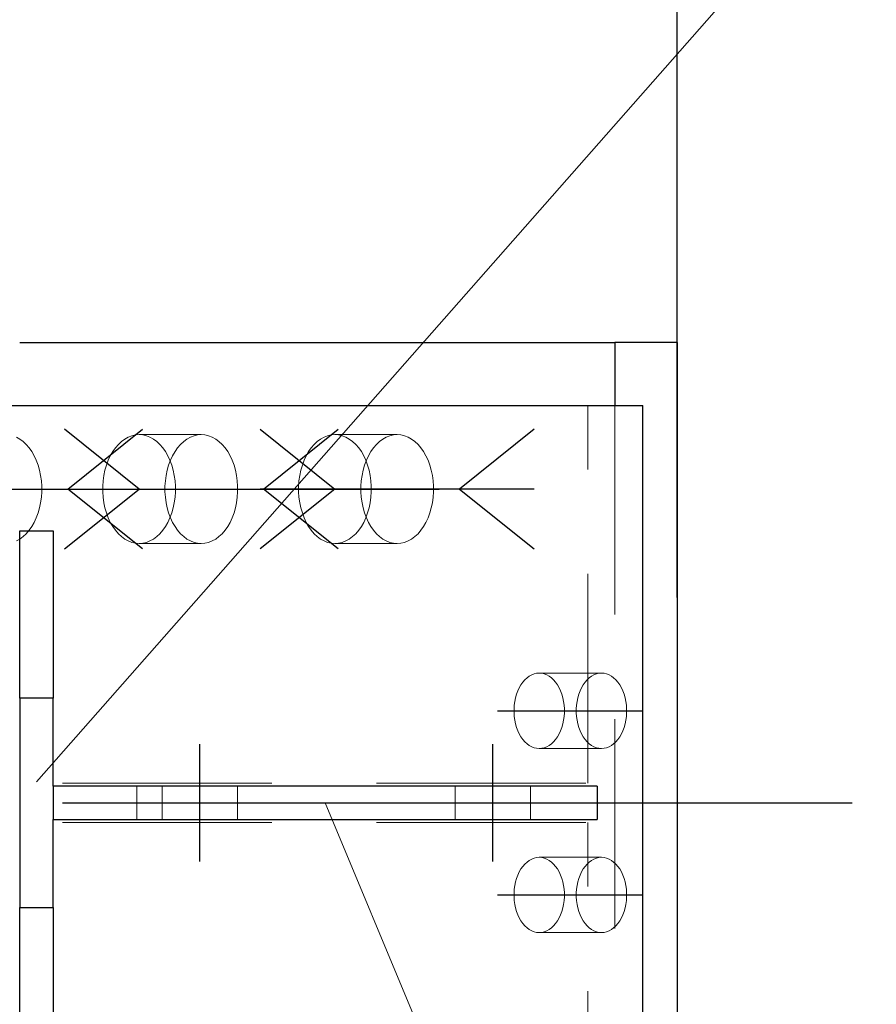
# Model space of a CAD drawing. Header units: millimetres. Extents: x 3528 to 4122, y 12044 to 12491.
# Tile 54 of 58: x 3957 to 3968, y 12348 to 12360. Entities that reach past the tile are written whole.
import ezdxf

# ---------------------------------------------------------------- set-up
doc = ezdxf.new("R2010")
doc.units = ezdxf.units.MM
doc.header["$LTSCALE"] = 10
doc.linetypes.add('HIDDEN', pattern=[0.375, 0.25, -0.125])
doc.linetypes.add('MITTE', pattern=[2, 1.25, -0.25, 0.25, -0.25])
doc.layers.get('Defpoints').update_dxf_attribs({"color": 1})
for name, color, linetype in [('PS_BOLT', 4, 'Continuous'), ('PS_MID', 5, 'MITTE'), ('PS_SHAPE', 3, 'Continuous')]:
    doc.layers.add(name, color=color, linetype=linetype)
for name, color, linetype, lineweight in [('PS_DIM', 4, 'Continuous', 13), ('PS_Hidden', 2, 'HIDDEN', 9), ('PS_Pos', 1, 'Continuous', 15), ('PS_SOLID', 7, 'Continuous', 30)]:
    doc.layers.add(name, color=color, linetype=linetype, lineweight=lineweight)
doc.styles.add('simplex', font='simplex.shx', dxfattribs={"width": 0.75})
doc.dimstyles.new('1_20_GŁ_DS1-LS20', dxfattribs={"dimtxt": 2, "dimasz": 2, "dimexe": 2, "dimexo": 5, "dimgap": 1, "dimtad": 1, "dimjust": 4, "dimdec": 0, "dimlfac": 20, "dimtxsty": 'simplex', "dimblk1": 'NONE', "dimsah": 1, "dimcen": 2, "dimclrd": 256, "dimclre": 256, "dimclrt": 4, "dimadec": 1, "dimazin": 0, "dimtfac": 1, "dimtdec": 0, "dimtmove": 2, "dimatfit": 3, "dimfxl": 1, "dimarcsym": 0})
doc.dimstyles.new('1_20_PRZ', dxfattribs={"dimtxt": 2, "dimasz": 1, "dimexe": 2, "dimexo": 5, "dimgap": 1, "dimtad": 1, "dimdec": 0, "dimlfac": 20, "dimtxsty": 'simplex', "dimblk": 'dimznak', "dimcen": 2, "dimse1": 1, "dimse2": 1, "dimclrd": 256, "dimclrt": 4, "dimadec": 1, "dimazin": 0, "dimtfac": 1, "dimtdec": 0, "dimtix": 1, "dimtmove": 2, "dimatfit": 3, "dimldrblk": 'dim-grot', "dimfxl": 1, "dimarcsym": 0})

# ---------------------------------------------------------------- blocks, each defined once
blk = doc.blocks.new('*D46')
at = {"layer": 'Defpoints', "color": 0, "transparency": 16777216}
for p in [(3965.171, 12370.88), (3965.171, 12347.899), (3585.581, 12345.696)]:
    blk.add_point(p, dxfattribs=at)
at = {"layer": 'PS_DIM', "lineweight": -2, "transparency": 16777216}
for p, q in [((3585.581, 12350.696), (3585.581, 12372.88)), ((3965.171, 12352.899), (3965.171, 12372.88)), ((3585.581, 12370.88), (3963.171, 12370.88))]:
    blk.add_line(p, q, dxfattribs=at)
at = {"layer": 'PS_DIM', "transparency": 16777216}
blk.add_solid([(3963.171, 12371.213), (3963.171, 12370.547), (3965.171, 12370.88)], dxfattribs=at)
at = {"layer": 'PS_DIM', "color": 4, "transparency": 16777216, "insert": (3963.151, 12366.646), "char_height": 2, "attachment_point": 5, "rotation": 90, "style": 'simplex'}
blk.add_mtext('14882', dxfattribs=at)
blk = doc.blocks.new('_None')
blk = doc.blocks.new('dimznak')
at = {"color": 0}
for points in [[(0, 2), (0, -2)], [(-2, 0), (2, 0)]]:
    blk.add_lwpolyline(points, dxfattribs=at)
at = {"color": 2}
blk.add_lwpolyline([(1, 1), (-1, -1)], dxfattribs=at)
blk = doc.blocks.new('*D76')
at = {"layer": 'Defpoints', "color": 0, "transparency": 16777216}
for p in [(3957.719, 12347.196), (3974.543, 12347.196), (3960.16, 12345.696)]:
    blk.add_point(p, dxfattribs=at)
at = {"layer": 'PS_DIM', "lineweight": -2, "transparency": 16777216}
for p, q in [((3974.543, 12348.196), (3974.543, 12349.196)), ((3974.543, 12345.696), (3974.543, 12347.196)), ((3974.543, 12344.696), (3974.543, 12343.696))]:
    blk.add_line(p, q, dxfattribs=at)
for p, rotation in [((3974.543, 12347.196), 270), ((3974.543, 12345.696), 90)]:
    blk.add_blockref('dimznak', p, dxfattribs=dict(at, rotation=rotation))
at = {"layer": 'PS_DIM', "color": 4, "transparency": 16777216, "insert": (3972.543, 12343.951), "char_height": 2, "attachment_point": 5, "rotation": 90, "style": 'simplex'}
blk.add_mtext('30', dxfattribs=at)
blk = doc.blocks.new('dim-grot')
blk.add_hatch(color=256).paths.add_polyline_path([(0, 0), (-2, 0.5), (-2, -0.5)])
blk.add_lwpolyline([(0, 0), (-2, 0.5), (-2, -0.5), (0, 0)])
blk = doc.blocks.new('*D77')
at = {"layer": 'Defpoints', "color": 0, "transparency": 16777216}
for p in [(3957.719, 12350.246), (3974.543, 12350.246), (3957.719, 12347.196)]:
    blk.add_point(p, dxfattribs=at)
at = {"layer": 'PS_DIM', "lineweight": -2, "transparency": 16777216}
for p, q in [((3974.543, 12351.246), (3974.543, 12352.246)), ((3974.543, 12347.196), (3974.543, 12350.246)), ((3974.543, 12346.196), (3974.543, 12345.196))]:
    blk.add_line(p, q, dxfattribs=at)
for p, rotation in [((3974.543, 12350.246), 270), ((3974.543, 12347.196), 90)]:
    blk.add_blockref('dimznak', p, dxfattribs=dict(at, rotation=rotation))
at = {"layer": 'PS_DIM', "color": 4, "transparency": 16777216, "insert": (3972.543, 12348.721), "char_height": 2, "attachment_point": 5, "rotation": 90, "style": 'simplex'}
blk.add_mtext('61', dxfattribs=at)
blk = doc.blocks.new('*D78')
at = {"layer": 'Defpoints', "color": 0, "transparency": 16777216}
for p in [(3957.719, 12350.646), (3974.543, 12350.646), (3957.719, 12350.246)]:
    blk.add_point(p, dxfattribs=at)
at = {"layer": 'PS_DIM', "lineweight": -2, "transparency": 16777216}
for p, q in [((3974.543, 12351.646), (3974.543, 12352.646)), ((3974.543, 12350.246), (3974.543, 12350.646)), ((3974.543, 12349.246), (3974.543, 12348.246))]:
    blk.add_line(p, q, dxfattribs=at)
for p, rotation in [((3974.543, 12350.646), 270), ((3974.543, 12350.246), 90)]:
    blk.add_blockref('dimznak', p, dxfattribs=dict(at, rotation=rotation))
at = {"layer": 'PS_DIM', "color": 4, "transparency": 16777216, "insert": (3970.398, 12350.446), "char_height": 2, "attachment_point": 5, "rotation": 90, "style": 'simplex'}
blk.add_mtext('8', dxfattribs=at)
blk = doc.blocks.new('*D79')
at = {"layer": 'Defpoints', "color": 0, "transparency": 16777216}
for p in [(3957.719, 12353.696), (3974.543, 12353.696), (3957.719, 12350.646)]:
    blk.add_point(p, dxfattribs=at)
at = {"layer": 'PS_DIM', "lineweight": -2, "transparency": 16777216}
for p, q in [((3974.543, 12354.696), (3974.543, 12355.696)), ((3974.543, 12350.646), (3974.543, 12353.696)), ((3974.543, 12349.646), (3974.543, 12348.646))]:
    blk.add_line(p, q, dxfattribs=at)
for p, rotation in [((3974.543, 12353.696), 270), ((3974.543, 12350.646), 90)]:
    blk.add_blockref('dimznak', p, dxfattribs=dict(at, rotation=rotation))
at = {"layer": 'PS_DIM', "color": 4, "transparency": 16777216, "insert": (3972.543, 12352.171), "char_height": 2, "attachment_point": 5, "rotation": 90, "style": 'simplex'}
blk.add_mtext('61', dxfattribs=at)
blk = doc.blocks.new('*D80')
at = {"layer": 'Defpoints', "color": 0, "transparency": 16777216}
for p in [(3957.82, 12355.196), (3974.543, 12355.196), (3957.719, 12353.696)]:
    blk.add_point(p, dxfattribs=at)
at = {"layer": 'PS_DIM', "lineweight": -2, "transparency": 16777216}
for p, q in [((3974.543, 12356.196), (3974.543, 12357.196)), ((3974.543, 12353.696), (3974.543, 12355.196)), ((3974.543, 12352.696), (3974.543, 12351.696))]:
    blk.add_line(p, q, dxfattribs=at)
for p, rotation in [((3974.543, 12355.196), 270), ((3974.543, 12353.696), 90)]:
    blk.add_blockref('dimznak', p, dxfattribs=dict(at, rotation=rotation))
at = {"layer": 'PS_DIM', "color": 4, "transparency": 16777216, "insert": (3972.543, 12357.056), "char_height": 2, "attachment_point": 5, "rotation": 90, "style": 'simplex'}
blk.add_mtext('30', dxfattribs=at)
blk = doc.blocks.new('*X265')
at = {"color": 30, "linetype": 'Continuous'}
for p, q in [((3956.405, 12354.196), (3955.512, 12354.91)), ((3957.892, 12354.196), (3958.785, 12354.91)), ((3955.512, 12353.482), (3956.405, 12354.196)), ((3955.512, 12354.196), (3958.785, 12354.196)), ((3958.785, 12353.482), (3957.892, 12354.196))]:
    blk.add_line(p, q, dxfattribs=at)
blk = doc.blocks.new('*X266')
at = {"layer": 'PS_Hidden', "color": 2, "linetype": 'HIDDEN'}
for p, q in [((3964.105, 12350.681), (3964.105, 12355.196)), ((3964.427, 12355.196), (3964.427, 12345.696)), ((3958.615, 12354.816), (3958.657, 12354.833)), ((3958.657, 12354.833), (3958.701, 12354.843)), ((3958.701, 12354.843), (3958.745, 12354.846)), ((3958.745, 12354.846), (3958.789, 12354.843)), ((3959.488, 12354.846), (3958.745, 12354.846)), ((3958.789, 12354.843), (3958.832, 12354.833)), ((3958.832, 12354.833), (3958.875, 12354.816)), ((3959.401, 12354.833), (3959.358, 12354.816)), ((3959.444, 12354.843), (3959.401, 12354.833)), ((3959.488, 12354.846), (3959.444, 12354.843)), ((3959.532, 12354.843), (3959.488, 12354.846)), ((3959.576, 12354.833), (3959.532, 12354.843)), ((3959.619, 12354.816), (3959.576, 12354.833)), ((3960.955, 12354.816), (3960.997, 12354.833)), ((3960.997, 12354.833), (3961.041, 12354.843)), ((3961.041, 12354.843), (3961.085, 12354.846)), ((3961.085, 12354.846), (3961.129, 12354.843)), ((3961.828, 12354.846), (3961.085, 12354.846)), ((3961.129, 12354.843), (3961.172, 12354.833)), ((3961.172, 12354.833), (3961.215, 12354.816)), ((3961.741, 12354.833), (3961.698, 12354.816)), ((3961.784, 12354.843), (3961.741, 12354.833)), ((3961.828, 12354.846), (3961.784, 12354.843)), ((3961.872, 12354.843), (3961.828, 12354.846)), ((3961.916, 12354.833), (3961.872, 12354.843)), ((3961.958, 12354.816), (3961.916, 12354.833)), ((3957.32, 12354.793), (3957.279, 12354.816)), ((3957.359, 12354.764), (3957.32, 12354.793)), ((3957.397, 12354.729), (3957.359, 12354.764)), ((3957.432, 12354.689), (3957.397, 12354.729)), ((3958.462, 12354.689), (3958.497, 12354.729)), ((3958.497, 12354.729), (3958.534, 12354.764)), ((3958.534, 12354.764), (3958.573, 12354.793)), ((3958.573, 12354.793), (3958.615, 12354.816)), ((3958.875, 12354.816), (3958.916, 12354.793)), ((3958.916, 12354.793), (3958.956, 12354.764)), ((3958.956, 12354.764), (3958.993, 12354.729)), ((3958.993, 12354.729), (3959.028, 12354.689)), ((3959.24, 12354.729), (3959.205, 12354.689)), ((3959.278, 12354.764), (3959.24, 12354.729)), ((3959.317, 12354.793), (3959.278, 12354.764)), ((3959.358, 12354.816), (3959.317, 12354.793)), ((3959.66, 12354.793), (3959.619, 12354.816)), ((3959.699, 12354.764), (3959.66, 12354.793)), ((3959.737, 12354.729), (3959.699, 12354.764)), ((3959.772, 12354.689), (3959.737, 12354.729)), ((3960.802, 12354.689), (3960.836, 12354.729)), ((3960.836, 12354.729), (3960.874, 12354.764)), ((3960.874, 12354.764), (3960.913, 12354.793)), ((3960.913, 12354.793), (3960.955, 12354.816)), ((3961.215, 12354.816), (3961.256, 12354.793)), ((3961.256, 12354.793), (3961.296, 12354.764)), ((3961.296, 12354.764), (3961.333, 12354.729)), ((3961.333, 12354.729), (3961.368, 12354.689)), ((3961.58, 12354.729), (3961.545, 12354.689)), ((3961.617, 12354.764), (3961.58, 12354.729)), ((3961.657, 12354.793), (3961.617, 12354.764)), ((3961.698, 12354.816), (3961.657, 12354.793)), ((3962, 12354.793), (3961.958, 12354.816)), ((3962.039, 12354.764), (3962, 12354.793)), ((3962.077, 12354.729), (3962.039, 12354.764)), ((3962.111, 12354.689), (3962.077, 12354.729)), ((3957.464, 12354.644), (3957.432, 12354.689)), ((3957.492, 12354.594), (3957.464, 12354.644)), ((3957.517, 12354.54), (3957.492, 12354.594)), ((3958.376, 12354.54), (3958.401, 12354.594)), ((3958.401, 12354.594), (3958.43, 12354.644)), ((3958.43, 12354.644), (3958.462, 12354.689)), ((3959.028, 12354.689), (3959.06, 12354.644)), ((3959.06, 12354.644), (3959.088, 12354.594)), ((3959.088, 12354.594), (3959.114, 12354.54)), ((3959.145, 12354.594), (3959.12, 12354.54)), ((3959.174, 12354.644), (3959.145, 12354.594)), ((3959.205, 12354.689), (3959.174, 12354.644)), ((3959.803, 12354.644), (3959.772, 12354.689)), ((3959.832, 12354.594), (3959.803, 12354.644)), ((3959.857, 12354.54), (3959.832, 12354.594)), ((3960.716, 12354.54), (3960.741, 12354.594)), ((3960.741, 12354.594), (3960.77, 12354.644)), ((3960.77, 12354.644), (3960.802, 12354.689)), ((3961.368, 12354.689), (3961.4, 12354.644)), ((3961.4, 12354.644), (3961.428, 12354.594)), ((3961.428, 12354.594), (3961.453, 12354.54)), ((3961.485, 12354.594), (3961.46, 12354.54)), ((3961.513, 12354.644), (3961.485, 12354.594)), ((3961.545, 12354.689), (3961.513, 12354.644)), ((3962.143, 12354.644), (3962.111, 12354.689)), ((3962.172, 12354.594), (3962.143, 12354.644)), ((3962.197, 12354.54), (3962.172, 12354.594)), ((3957.539, 12354.482), (3957.517, 12354.54)), ((3957.556, 12354.422), (3957.539, 12354.482)), ((3958.337, 12354.422), (3958.355, 12354.482)), ((3958.355, 12354.482), (3958.376, 12354.54)), ((3959.098, 12354.482), (3959.081, 12354.422)), ((3959.12, 12354.54), (3959.098, 12354.482)), ((3959.114, 12354.54), (3959.135, 12354.482)), ((3959.135, 12354.482), (3959.152, 12354.422)), ((3959.879, 12354.482), (3959.857, 12354.54)), ((3959.896, 12354.422), (3959.879, 12354.482)), ((3960.677, 12354.422), (3960.695, 12354.482)), ((3960.695, 12354.482), (3960.716, 12354.54)), ((3961.438, 12354.482), (3961.421, 12354.422)), ((3961.46, 12354.54), (3961.438, 12354.482)), ((3961.453, 12354.54), (3961.475, 12354.482)), ((3961.475, 12354.482), (3961.492, 12354.422)), ((3962.218, 12354.482), (3962.197, 12354.54)), ((3962.236, 12354.422), (3962.218, 12354.482)), ((3957.569, 12354.359), (3957.556, 12354.422)), ((3957.578, 12354.294), (3957.569, 12354.359)), ((3958.315, 12354.294), (3958.324, 12354.359)), ((3958.324, 12354.359), (3958.337, 12354.422)), ((3959.068, 12354.359), (3959.059, 12354.294)), ((3959.081, 12354.422), (3959.068, 12354.359)), ((3959.152, 12354.422), (3959.165, 12354.359)), ((3959.165, 12354.359), (3959.174, 12354.294)), ((3959.909, 12354.359), (3959.896, 12354.422)), ((3959.918, 12354.294), (3959.909, 12354.359)), ((3960.655, 12354.294), (3960.664, 12354.359)), ((3960.664, 12354.359), (3960.677, 12354.422)), ((3961.408, 12354.359), (3961.399, 12354.294)), ((3961.421, 12354.422), (3961.408, 12354.359)), ((3961.492, 12354.422), (3961.505, 12354.359)), ((3961.505, 12354.359), (3961.514, 12354.294)), ((3962.249, 12354.359), (3962.236, 12354.422)), ((3962.258, 12354.294), (3962.249, 12354.359)), ((3957.583, 12354.229), (3957.578, 12354.294)), ((3958.311, 12354.229), (3958.315, 12354.294)), ((3959.059, 12354.294), (3959.054, 12354.229)), ((3959.174, 12354.294), (3959.179, 12354.229)), ((3959.922, 12354.229), (3959.918, 12354.294)), ((3960.651, 12354.229), (3960.655, 12354.294)), ((3961.399, 12354.294), (3961.394, 12354.229)), ((3961.514, 12354.294), (3961.519, 12354.229)), ((3962.262, 12354.229), (3962.258, 12354.294)), ((3957.578, 12354.098), (3957.583, 12354.163)), ((3957.583, 12354.163), (3957.583, 12354.229)), ((3958.311, 12354.163), (3958.311, 12354.229)), ((3958.315, 12354.098), (3958.311, 12354.163)), ((3959.054, 12354.229), (3959.054, 12354.163)), ((3959.054, 12354.163), (3959.059, 12354.098)), ((3959.179, 12354.163), (3959.174, 12354.098)), ((3959.179, 12354.229), (3959.179, 12354.163)), ((3959.918, 12354.098), (3959.922, 12354.163)), ((3959.922, 12354.163), (3959.922, 12354.229)), ((3960.651, 12354.163), (3960.651, 12354.229)), ((3960.655, 12354.098), (3960.651, 12354.163)), ((3961.394, 12354.229), (3961.394, 12354.163)), ((3961.394, 12354.163), (3961.399, 12354.098)), ((3961.519, 12354.163), (3961.514, 12354.098)), ((3961.519, 12354.229), (3961.519, 12354.163)), ((3962.258, 12354.098), (3962.262, 12354.163)), ((3962.262, 12354.163), (3962.262, 12354.229)), ((3957.556, 12353.97), (3957.569, 12354.033)), ((3957.569, 12354.033), (3957.578, 12354.098)), ((3958.324, 12354.033), (3958.315, 12354.098)), ((3958.337, 12353.97), (3958.324, 12354.033)), ((3959.059, 12354.098), (3959.068, 12354.033)), ((3959.068, 12354.033), (3959.081, 12353.97)), ((3959.165, 12354.033), (3959.152, 12353.97)), ((3959.174, 12354.098), (3959.165, 12354.033)), ((3959.896, 12353.97), (3959.909, 12354.033)), ((3959.909, 12354.033), (3959.918, 12354.098)), ((3960.664, 12354.033), (3960.655, 12354.098)), ((3960.677, 12353.97), (3960.664, 12354.033)), ((3961.399, 12354.098), (3961.408, 12354.033)), ((3961.408, 12354.033), (3961.421, 12353.97)), ((3961.505, 12354.033), (3961.492, 12353.97)), ((3961.514, 12354.098), (3961.505, 12354.033)), ((3962.236, 12353.97), (3962.249, 12354.033)), ((3962.249, 12354.033), (3962.258, 12354.098)), ((3957.517, 12353.852), (3957.539, 12353.91)), ((3957.539, 12353.91), (3957.556, 12353.97)), ((3958.355, 12353.91), (3958.337, 12353.97)), ((3958.376, 12353.852), (3958.355, 12353.91)), ((3959.081, 12353.97), (3959.098, 12353.91)), ((3959.098, 12353.91), (3959.12, 12353.852)), ((3959.135, 12353.91), (3959.114, 12353.852)), ((3959.152, 12353.97), (3959.135, 12353.91)), ((3959.857, 12353.852), (3959.879, 12353.91)), ((3959.879, 12353.91), (3959.896, 12353.97)), ((3960.695, 12353.91), (3960.677, 12353.97)), ((3960.716, 12353.852), (3960.695, 12353.91)), ((3961.421, 12353.97), (3961.438, 12353.91)), ((3961.438, 12353.91), (3961.46, 12353.852)), ((3961.475, 12353.91), (3961.453, 12353.852)), ((3961.492, 12353.97), (3961.475, 12353.91)), ((3962.197, 12353.852), (3962.218, 12353.91)), ((3962.218, 12353.91), (3962.236, 12353.97)), ((3957.464, 12353.748), (3957.492, 12353.798)), ((3957.492, 12353.798), (3957.517, 12353.852)), ((3958.401, 12353.798), (3958.376, 12353.852)), ((3958.43, 12353.748), (3958.401, 12353.798)), ((3959.088, 12353.798), (3959.06, 12353.748)), ((3959.114, 12353.852), (3959.088, 12353.798)), ((3959.12, 12353.852), (3959.145, 12353.798)), ((3959.145, 12353.798), (3959.174, 12353.748)), ((3959.803, 12353.748), (3959.832, 12353.798)), ((3959.832, 12353.798), (3959.857, 12353.852)), ((3960.741, 12353.798), (3960.716, 12353.852)), ((3960.77, 12353.748), (3960.741, 12353.798)), ((3961.428, 12353.798), (3961.4, 12353.748)), ((3961.453, 12353.852), (3961.428, 12353.798)), ((3961.46, 12353.852), (3961.485, 12353.798)), ((3961.485, 12353.798), (3961.513, 12353.748)), ((3962.143, 12353.748), (3962.172, 12353.798)), ((3962.172, 12353.798), (3962.197, 12353.852)), ((3957.359, 12353.628), (3957.397, 12353.662)), ((3957.397, 12353.662), (3957.432, 12353.703)), ((3957.432, 12353.703), (3957.464, 12353.748)), ((3958.462, 12353.703), (3958.43, 12353.748)), ((3958.497, 12353.662), (3958.462, 12353.703)), ((3958.534, 12353.628), (3958.497, 12353.662)), ((3958.993, 12353.662), (3958.956, 12353.628)), ((3959.028, 12353.703), (3958.993, 12353.662)), ((3959.06, 12353.748), (3959.028, 12353.703)), ((3959.174, 12353.748), (3959.205, 12353.703)), ((3959.205, 12353.703), (3959.24, 12353.662)), ((3959.24, 12353.662), (3959.278, 12353.628)), ((3959.699, 12353.628), (3959.737, 12353.662)), ((3959.737, 12353.662), (3959.772, 12353.703)), ((3959.772, 12353.703), (3959.803, 12353.748)), ((3960.802, 12353.703), (3960.77, 12353.748)), ((3960.836, 12353.662), (3960.802, 12353.703)), ((3960.874, 12353.628), (3960.836, 12353.662)), ((3961.333, 12353.662), (3961.296, 12353.628)), ((3961.368, 12353.703), (3961.333, 12353.662)), ((3961.4, 12353.748), (3961.368, 12353.703)), ((3961.513, 12353.748), (3961.545, 12353.703)), ((3961.545, 12353.703), (3961.58, 12353.662)), ((3961.58, 12353.662), (3961.617, 12353.628)), ((3962.039, 12353.628), (3962.077, 12353.662)), ((3962.077, 12353.662), (3962.111, 12353.703)), ((3962.111, 12353.703), (3962.143, 12353.748)), ((3957.279, 12353.576), (3957.32, 12353.599)), ((3957.32, 12353.599), (3957.359, 12353.628)), ((3958.573, 12353.599), (3958.534, 12353.628)), ((3958.615, 12353.576), (3958.573, 12353.599)), ((3958.657, 12353.559), (3958.615, 12353.576)), ((3958.701, 12353.549), (3958.657, 12353.559)), ((3958.745, 12353.546), (3958.701, 12353.549)), ((3958.789, 12353.549), (3958.745, 12353.546)), ((3959.488, 12353.546), (3958.745, 12353.546)), ((3958.832, 12353.559), (3958.789, 12353.549)), ((3958.875, 12353.576), (3958.832, 12353.559)), ((3958.916, 12353.599), (3958.875, 12353.576)), ((3958.956, 12353.628), (3958.916, 12353.599)), ((3959.278, 12353.628), (3959.317, 12353.599)), ((3959.317, 12353.599), (3959.358, 12353.576)), ((3959.358, 12353.576), (3959.401, 12353.559)), ((3959.401, 12353.559), (3959.444, 12353.549)), ((3959.444, 12353.549), (3959.488, 12353.546)), ((3959.488, 12353.546), (3959.532, 12353.549)), ((3959.532, 12353.549), (3959.576, 12353.559)), ((3959.576, 12353.559), (3959.619, 12353.576)), ((3959.619, 12353.576), (3959.66, 12353.599)), ((3959.66, 12353.599), (3959.699, 12353.628)), ((3960.913, 12353.599), (3960.874, 12353.628)), ((3960.955, 12353.576), (3960.913, 12353.599)), ((3960.997, 12353.559), (3960.955, 12353.576)), ((3961.041, 12353.549), (3960.997, 12353.559)), ((3961.085, 12353.546), (3961.041, 12353.549)), ((3961.129, 12353.549), (3961.085, 12353.546)), ((3961.828, 12353.546), (3961.085, 12353.546)), ((3961.172, 12353.559), (3961.129, 12353.549)), ((3961.215, 12353.576), (3961.172, 12353.559)), ((3961.256, 12353.599), (3961.215, 12353.576)), ((3961.296, 12353.628), (3961.256, 12353.599)), ((3961.617, 12353.628), (3961.657, 12353.599)), ((3961.657, 12353.599), (3961.698, 12353.576)), ((3961.698, 12353.576), (3961.741, 12353.559)), ((3961.741, 12353.559), (3961.784, 12353.549)), ((3961.784, 12353.549), (3961.828, 12353.546)), ((3961.828, 12353.546), (3961.872, 12353.549)), ((3961.872, 12353.549), (3961.916, 12353.559)), ((3961.916, 12353.559), (3961.958, 12353.576)), ((3961.958, 12353.576), (3962, 12353.599)), ((3962, 12353.599), (3962.039, 12353.628)), ((3963.307, 12351.856), (3963.329, 12351.887)), ((3963.329, 12351.887), (3963.353, 12351.915)), ((3963.353, 12351.915), (3963.379, 12351.939)), ((3963.379, 12351.939), (3963.406, 12351.959)), ((3963.406, 12351.959), (3963.435, 12351.975)), ((3963.435, 12351.975), (3963.464, 12351.987)), ((3963.464, 12351.987), (3963.494, 12351.994)), ((3963.494, 12351.994), (3963.525, 12351.996)), ((3963.525, 12351.996), (3963.555, 12351.994)), ((3964.268, 12351.996), (3963.525, 12351.996)), ((3963.555, 12351.994), (3963.585, 12351.987)), ((3963.585, 12351.987), (3963.615, 12351.975)), ((3963.615, 12351.975), (3963.643, 12351.959)), ((3963.643, 12351.959), (3963.671, 12351.939)), ((3963.671, 12351.939), (3963.697, 12351.915)), ((3963.697, 12351.915), (3963.721, 12351.887)), ((3963.721, 12351.887), (3963.743, 12351.856)), ((3964.073, 12351.887), (3964.05, 12351.856)), ((3964.097, 12351.915), (3964.073, 12351.887)), ((3964.122, 12351.939), (3964.097, 12351.915)), ((3964.15, 12351.959), (3964.122, 12351.939)), ((3964.178, 12351.975), (3964.15, 12351.959)), ((3964.208, 12351.987), (3964.178, 12351.975)), ((3964.238, 12351.994), (3964.208, 12351.987)), ((3964.268, 12351.996), (3964.238, 12351.994)), ((3964.299, 12351.994), (3964.268, 12351.996)), ((3964.329, 12351.987), (3964.299, 12351.994)), ((3964.359, 12351.975), (3964.329, 12351.987)), ((3964.387, 12351.959), (3964.359, 12351.975)), ((3964.414, 12351.939), (3964.387, 12351.959)), ((3964.44, 12351.915), (3964.414, 12351.939)), ((3964.464, 12351.887), (3964.44, 12351.915)), ((3964.487, 12351.856), (3964.464, 12351.887)), ((3963.255, 12351.744), (3963.269, 12351.784)), ((3963.269, 12351.784), (3963.287, 12351.821)), ((3963.287, 12351.821), (3963.307, 12351.856)), ((3963.743, 12351.856), (3963.763, 12351.821)), ((3963.763, 12351.821), (3963.78, 12351.784)), ((3963.78, 12351.784), (3963.795, 12351.744)), ((3964.013, 12351.784), (3963.998, 12351.744)), ((3964.031, 12351.821), (3964.013, 12351.784)), ((3964.05, 12351.856), (3964.031, 12351.821)), ((3964.506, 12351.821), (3964.487, 12351.856)), ((3964.524, 12351.784), (3964.506, 12351.821)), ((3964.539, 12351.744), (3964.524, 12351.784)), ((3963.227, 12351.614), (3963.234, 12351.659)), ((3963.234, 12351.659), (3963.243, 12351.702)), ((3963.243, 12351.702), (3963.255, 12351.744)), ((3963.795, 12351.744), (3963.807, 12351.702)), ((3963.807, 12351.702), (3963.816, 12351.659)), ((3963.816, 12351.659), (3963.822, 12351.614)), ((3963.977, 12351.659), (3963.971, 12351.614)), ((3963.986, 12351.702), (3963.977, 12351.659)), ((3963.998, 12351.744), (3963.986, 12351.702)), ((3964.551, 12351.702), (3964.539, 12351.744)), ((3964.56, 12351.659), (3964.551, 12351.702)), ((3964.566, 12351.614), (3964.56, 12351.659)), ((3963.224, 12351.569), (3963.227, 12351.614)), ((3963.224, 12351.523), (3963.224, 12351.569)), ((3963.822, 12351.614), (3963.825, 12351.569)), ((3963.825, 12351.569), (3963.825, 12351.523)), ((3963.971, 12351.614), (3963.968, 12351.569)), ((3963.968, 12351.569), (3963.968, 12351.523)), ((3964.569, 12351.569), (3964.566, 12351.614)), ((3964.569, 12351.523), (3964.569, 12351.569)), ((3963.227, 12351.478), (3963.224, 12351.523)), ((3963.234, 12351.433), (3963.227, 12351.478)), ((3963.243, 12351.39), (3963.234, 12351.433)), ((3963.816, 12351.433), (3963.807, 12351.39)), ((3963.822, 12351.478), (3963.816, 12351.433)), ((3963.825, 12351.523), (3963.822, 12351.478)), ((3963.968, 12351.523), (3963.971, 12351.478)), ((3963.971, 12351.478), (3963.977, 12351.433)), ((3963.977, 12351.433), (3963.986, 12351.39)), ((3964.551, 12351.39), (3964.56, 12351.433)), ((3964.56, 12351.433), (3964.566, 12351.478)), ((3964.566, 12351.478), (3964.569, 12351.523)), ((3963.255, 12351.348), (3963.243, 12351.39)), ((3963.269, 12351.308), (3963.255, 12351.348)), ((3963.287, 12351.271), (3963.269, 12351.308)), ((3963.78, 12351.308), (3963.763, 12351.271)), ((3963.795, 12351.348), (3963.78, 12351.308)), ((3963.807, 12351.39), (3963.795, 12351.348)), ((3963.986, 12351.39), (3963.998, 12351.348)), ((3963.998, 12351.348), (3964.013, 12351.308)), ((3964.013, 12351.308), (3964.031, 12351.271)), ((3964.506, 12351.271), (3964.524, 12351.308)), ((3964.524, 12351.308), (3964.539, 12351.348)), ((3964.539, 12351.348), (3964.551, 12351.39)), ((3963.307, 12351.236), (3963.287, 12351.271)), ((3963.329, 12351.205), (3963.307, 12351.236)), ((3963.353, 12351.177), (3963.329, 12351.205)), ((3963.379, 12351.153), (3963.353, 12351.177)), ((3963.697, 12351.177), (3963.671, 12351.153)), ((3963.721, 12351.205), (3963.697, 12351.177)), ((3963.743, 12351.236), (3963.721, 12351.205)), ((3963.763, 12351.271), (3963.743, 12351.236)), ((3964.031, 12351.271), (3964.05, 12351.236)), ((3964.05, 12351.236), (3964.073, 12351.205)), ((3964.073, 12351.205), (3964.097, 12351.177)), ((3964.097, 12351.177), (3964.122, 12351.153)), ((3964.414, 12351.153), (3964.44, 12351.177)), ((3964.44, 12351.177), (3964.464, 12351.205)), ((3964.464, 12351.205), (3964.487, 12351.236)), ((3964.487, 12351.236), (3964.506, 12351.271)), ((3963.406, 12351.132), (3963.379, 12351.153)), ((3963.435, 12351.117), (3963.406, 12351.132)), ((3963.464, 12351.105), (3963.435, 12351.117)), ((3963.494, 12351.098), (3963.464, 12351.105)), ((3963.525, 12351.096), (3963.494, 12351.098)), ((3963.555, 12351.098), (3963.525, 12351.096)), ((3964.268, 12351.096), (3963.525, 12351.096)), ((3963.585, 12351.105), (3963.555, 12351.098)), ((3963.615, 12351.117), (3963.585, 12351.105)), ((3963.643, 12351.132), (3963.615, 12351.117)), ((3963.671, 12351.153), (3963.643, 12351.132)), ((3964.122, 12351.153), (3964.15, 12351.132)), ((3964.15, 12351.132), (3964.178, 12351.117)), ((3964.178, 12351.117), (3964.208, 12351.105)), ((3964.208, 12351.105), (3964.238, 12351.098)), ((3964.238, 12351.098), (3964.268, 12351.096)), ((3964.268, 12351.096), (3964.299, 12351.098)), ((3964.299, 12351.098), (3964.329, 12351.105)), ((3964.329, 12351.105), (3964.359, 12351.117)), ((3964.359, 12351.117), (3964.387, 12351.132)), ((3964.387, 12351.132), (3964.414, 12351.153)), ((3717.831, 12350.681), (3964.105, 12350.681)), ((3958.719, 12350.646), (3958.719, 12350.246)), ((3959.019, 12350.646), (3959.019, 12350.246)), ((3959.919, 12350.646), (3959.919, 12350.246)), ((3962.519, 12350.646), (3962.519, 12350.246)), ((3963.419, 12350.646), (3963.419, 12350.246)), ((3717.831, 12350.211), (3964.105, 12350.211)), ((3964.105, 12345.696), (3964.105, 12350.211)), ((3963.406, 12349.759), (3963.435, 12349.775)), ((3963.435, 12349.775), (3963.464, 12349.787)), ((3963.464, 12349.787), (3963.494, 12349.794)), ((3963.494, 12349.794), (3963.525, 12349.796)), ((3963.525, 12349.796), (3963.555, 12349.794)), ((3964.268, 12349.796), (3963.525, 12349.796)), ((3963.555, 12349.794), (3963.585, 12349.787)), ((3963.585, 12349.787), (3963.615, 12349.775)), ((3963.615, 12349.775), (3963.643, 12349.759)), ((3964.178, 12349.775), (3964.15, 12349.759)), ((3964.208, 12349.787), (3964.178, 12349.775)), ((3964.238, 12349.794), (3964.208, 12349.787)), ((3964.268, 12349.796), (3964.238, 12349.794)), ((3964.299, 12349.794), (3964.268, 12349.796)), ((3964.329, 12349.787), (3964.299, 12349.794)), ((3964.359, 12349.775), (3964.329, 12349.787)), ((3964.387, 12349.759), (3964.359, 12349.775)), ((3963.287, 12349.621), (3963.307, 12349.656)), ((3963.307, 12349.656), (3963.329, 12349.687)), ((3963.329, 12349.687), (3963.353, 12349.715)), ((3963.353, 12349.715), (3963.379, 12349.739)), ((3963.379, 12349.739), (3963.406, 12349.759)), ((3963.643, 12349.759), (3963.671, 12349.739)), ((3963.671, 12349.739), (3963.697, 12349.715)), ((3963.697, 12349.715), (3963.721, 12349.687)), ((3963.721, 12349.687), (3963.743, 12349.656)), ((3963.743, 12349.656), (3963.763, 12349.621)), ((3964.05, 12349.656), (3964.031, 12349.621)), ((3964.073, 12349.687), (3964.05, 12349.656)), ((3964.097, 12349.715), (3964.073, 12349.687)), ((3964.122, 12349.739), (3964.097, 12349.715)), ((3964.15, 12349.759), (3964.122, 12349.739)), ((3964.414, 12349.739), (3964.387, 12349.759)), ((3964.44, 12349.715), (3964.414, 12349.739)), ((3964.464, 12349.687), (3964.44, 12349.715)), ((3964.487, 12349.656), (3964.464, 12349.687)), ((3964.506, 12349.621), (3964.487, 12349.656)), ((3963.243, 12349.502), (3963.255, 12349.544)), ((3963.255, 12349.544), (3963.269, 12349.584)), ((3963.269, 12349.584), (3963.287, 12349.621)), ((3963.763, 12349.621), (3963.78, 12349.584)), ((3963.78, 12349.584), (3963.795, 12349.544)), ((3963.795, 12349.544), (3963.807, 12349.502)), ((3963.998, 12349.544), (3963.986, 12349.502)), ((3964.013, 12349.584), (3963.998, 12349.544)), ((3964.031, 12349.621), (3964.013, 12349.584)), ((3964.524, 12349.584), (3964.506, 12349.621)), ((3964.539, 12349.544), (3964.524, 12349.584)), ((3964.551, 12349.502), (3964.539, 12349.544)), ((3963.224, 12349.369), (3963.227, 12349.414)), ((3963.227, 12349.414), (3963.234, 12349.459)), ((3963.234, 12349.459), (3963.243, 12349.502)), ((3963.807, 12349.502), (3963.816, 12349.459)), ((3963.816, 12349.459), (3963.822, 12349.414)), ((3963.822, 12349.414), (3963.825, 12349.369)), ((3963.971, 12349.414), (3963.968, 12349.369)), ((3963.977, 12349.459), (3963.971, 12349.414)), ((3963.986, 12349.502), (3963.977, 12349.459)), ((3964.56, 12349.459), (3964.551, 12349.502)), ((3964.566, 12349.414), (3964.56, 12349.459)), ((3964.569, 12349.369), (3964.566, 12349.414)), ((3963.224, 12349.323), (3963.224, 12349.369)), ((3963.227, 12349.278), (3963.224, 12349.323)), ((3963.825, 12349.323), (3963.822, 12349.278)), ((3963.825, 12349.369), (3963.825, 12349.323)), ((3963.968, 12349.369), (3963.968, 12349.323)), ((3963.968, 12349.323), (3963.971, 12349.278)), ((3964.566, 12349.278), (3964.569, 12349.323)), ((3964.569, 12349.323), (3964.569, 12349.369)), ((3963.234, 12349.233), (3963.227, 12349.278)), ((3963.243, 12349.19), (3963.234, 12349.233)), ((3963.255, 12349.148), (3963.243, 12349.19)), ((3963.807, 12349.19), (3963.795, 12349.148)), ((3963.816, 12349.233), (3963.807, 12349.19)), ((3963.822, 12349.278), (3963.816, 12349.233)), ((3963.971, 12349.278), (3963.977, 12349.233)), ((3963.977, 12349.233), (3963.986, 12349.19)), ((3963.986, 12349.19), (3963.998, 12349.148)), ((3964.539, 12349.148), (3964.551, 12349.19)), ((3964.551, 12349.19), (3964.56, 12349.233)), ((3964.56, 12349.233), (3964.566, 12349.278)), ((3963.269, 12349.108), (3963.255, 12349.148)), ((3963.287, 12349.071), (3963.269, 12349.108)), ((3963.307, 12349.036), (3963.287, 12349.071)), ((3963.763, 12349.071), (3963.743, 12349.036)), ((3963.78, 12349.108), (3963.763, 12349.071)), ((3963.795, 12349.148), (3963.78, 12349.108)), ((3963.998, 12349.148), (3964.013, 12349.108)), ((3964.013, 12349.108), (3964.031, 12349.071)), ((3964.031, 12349.071), (3964.05, 12349.036)), ((3964.487, 12349.036), (3964.506, 12349.071)), ((3964.506, 12349.071), (3964.524, 12349.108)), ((3964.524, 12349.108), (3964.539, 12349.148)), ((3963.329, 12349.005), (3963.307, 12349.036)), ((3963.353, 12348.977), (3963.329, 12349.005)), ((3963.379, 12348.953), (3963.353, 12348.977)), ((3963.406, 12348.932), (3963.379, 12348.953)), ((3963.671, 12348.953), (3963.643, 12348.932)), ((3963.697, 12348.977), (3963.671, 12348.953)), ((3963.721, 12349.005), (3963.697, 12348.977)), ((3963.743, 12349.036), (3963.721, 12349.005)), ((3964.05, 12349.036), (3964.073, 12349.005)), ((3964.073, 12349.005), (3964.097, 12348.977)), ((3964.097, 12348.977), (3964.122, 12348.953)), ((3964.122, 12348.953), (3964.15, 12348.932)), ((3964.387, 12348.932), (3964.414, 12348.953)), ((3964.414, 12348.953), (3964.44, 12348.977)), ((3964.44, 12348.977), (3964.464, 12349.005)), ((3964.464, 12349.005), (3964.487, 12349.036)), ((3963.435, 12348.917), (3963.406, 12348.932)), ((3963.464, 12348.905), (3963.435, 12348.917)), ((3963.494, 12348.898), (3963.464, 12348.905)), ((3963.525, 12348.896), (3963.494, 12348.898)), ((3963.555, 12348.898), (3963.525, 12348.896)), ((3964.268, 12348.896), (3963.525, 12348.896)), ((3963.585, 12348.905), (3963.555, 12348.898)), ((3963.615, 12348.917), (3963.585, 12348.905)), ((3963.643, 12348.932), (3963.615, 12348.917)), ((3964.15, 12348.932), (3964.178, 12348.917)), ((3964.178, 12348.917), (3964.208, 12348.905)), ((3964.208, 12348.905), (3964.238, 12348.898)), ((3964.238, 12348.898), (3964.268, 12348.896)), ((3964.268, 12348.896), (3964.299, 12348.898)), ((3964.299, 12348.898), (3964.329, 12348.905)), ((3964.329, 12348.905), (3964.359, 12348.917)), ((3964.359, 12348.917), (3964.387, 12348.932))]:
    blk.add_line(p, q, dxfattribs=at)
at = {"layer": 'PS_MID', "color": 5, "linetype": 'MITTE'}
for p, q in [((3955.905, 12354.196), (3957.649, 12354.196)), ((3958.245, 12354.196), (3959.988, 12354.196)), ((3960.585, 12354.196), (3962.328, 12354.196)), ((3963.025, 12351.546), (3964.768, 12351.546)), ((3959.469, 12349.746), (3959.469, 12351.146)), ((3962.969, 12349.746), (3962.969, 12351.146)), ((3717.831, 12350.446), (3967.262, 12350.446)), ((3963.025, 12349.346), (3964.768, 12349.346))]:
    blk.add_line(p, q, dxfattribs=at)
at = {"layer": 'PS_SOLID', "color": 7, "linetype": 'Continuous'}
for p, q in [((3957.319, 12355.946), (3964.427, 12355.946)), ((3964.427, 12355.946), (3964.427, 12355.196)), ((3965.171, 12355.946), (3964.427, 12355.946)), ((3965.171, 12355.946), (3965.171, 12344.946)), ((3717.831, 12355.196), (3964.762, 12355.196)), ((3964.762, 12345.696), (3964.762, 12355.196)), ((3957.319, 12351.696), (3957.319, 12353.696)), ((3957.319, 12353.696), (3957.719, 12353.696)), ((3957.719, 12353.696), (3957.719, 12351.696)), ((3957.319, 12351.696), (3957.319, 12349.196)), ((3957.719, 12351.696), (3957.319, 12351.696)), ((3957.719, 12350.646), (3957.719, 12351.696)), ((3964.219, 12350.646), (3957.719, 12350.646)), ((3957.719, 12350.646), (3957.719, 12350.246)), ((3964.219, 12350.646), (3964.219, 12350.246)), ((3957.719, 12349.196), (3957.719, 12350.246)), ((3957.719, 12350.246), (3964.219, 12350.246)), ((3957.319, 12347.196), (3957.319, 12349.196)), ((3957.319, 12349.196), (3957.719, 12349.196)), ((3957.719, 12349.196), (3957.719, 12347.196))]:
    blk.add_line(p, q, dxfattribs=at)
blk = doc.blocks.new('*X269')
at = {"color": 30, "linetype": 'Continuous'}
for p, q in [((3960.192, 12354.91), (3961.085, 12354.196)), ((3963.464, 12354.91), (3962.572, 12354.196)), ((3961.085, 12354.196), (3960.192, 12353.482)), ((3963.464, 12354.196), (3960.192, 12354.196)), ((3962.572, 12354.196), (3963.464, 12353.482))]:
    blk.add_line(p, q, dxfattribs=at)
blk = doc.blocks.new('*X274')
at = {"color": 30, "linetype": 'Continuous'}
for p, q in [((3958.745, 12354.196), (3957.852, 12354.91)), ((3960.232, 12354.196), (3961.125, 12354.91)), ((3957.852, 12353.482), (3958.745, 12354.196)), ((3957.852, 12354.196), (3961.125, 12354.196)), ((3961.125, 12353.482), (3960.232, 12354.196))]:
    blk.add_line(p, q, dxfattribs=at)
blk = doc.blocks.new('*X291')
at = {"color": 1}
blk.add_line((3957.519, 12350.696), (3966.412, 12360.801), dxfattribs=at)
blk = doc.blocks.new('*X295')
at = {"color": 1}
blk.add_line((3960.969, 12350.446), (3965.694, 12339.09), dxfattribs=at)

msp = doc.modelspace()

# ---------------------------------------------------------------- block references
at = {"layer": 'PS_BOLT', "color": 30}
for name in ['*X265', '*X274', '*X269']:
    msp.add_blockref(name, (0, 0), dxfattribs=at)
at = {"layer": 'PS_Pos'}
for name in ['*X291', '*X295']:
    msp.add_blockref(name, (0, 0), dxfattribs=at)
at = {"layer": 'PS_SHAPE'}
msp.add_blockref('*X266', (0, 0), dxfattribs=at)

# ---------------------------------------------------------------- dimensions: what is measured, and where the dimension line sits
at = {"layer": 'PS_DIM'}
dim = msp.add_linear_dim(base=(3965.171, 12370.88), p1=(3585.581, 12345.696), p2=(3965.171, 12347.899), text='14882', dimstyle='1_20_GŁ_DS1-LS20', dxfattribs=at)
dim.commit()
dim.dimension.update_dxf_attribs({"geometry": '*D46', "text_midpoint": (3963.151, 12366.646), "dimtype": 128, "text_rotation": 90})
for base, p1, p2, picture, middle in [((3974.543, 12355.196), (3957.719, 12353.696), (3957.82, 12355.196), '*D80', (3972.543, 12357.056)), ((3974.543, 12350.646), (3957.719, 12350.246), (3957.719, 12350.646), '*D78', (3970.398, 12350.446)), ((3974.543, 12347.196), (3960.16, 12345.696), (3957.719, 12347.196), '*D76', (3972.543, 12343.951))]:
    dim = msp.add_linear_dim(base=base, p1=p1, p2=p2, angle=90, dimstyle='1_20_PRZ', dxfattribs=at)
    dim.commit()
    dim.dimension.update_dxf_attribs({"geometry": picture, "text_midpoint": middle, "dimtype": 128})
for base, p1, p2, picture, middle in [((3974.543, 12353.696), (3957.719, 12350.646), (3957.719, 12353.696), '*D79', (3972.543, 12352.171)), ((3974.543, 12350.246), (3957.719, 12347.196), (3957.719, 12350.246), '*D77', (3972.543, 12348.721))]:
    dim = msp.add_linear_dim(base=base, p1=p1, p2=p2, angle=90, dimstyle='1_20_PRZ', dxfattribs=at)
    dim.commit()
    dim.dimension.update_dxf_attribs({"geometry": picture, "text_midpoint": middle})

doc.saveas('drawing.dxf')
